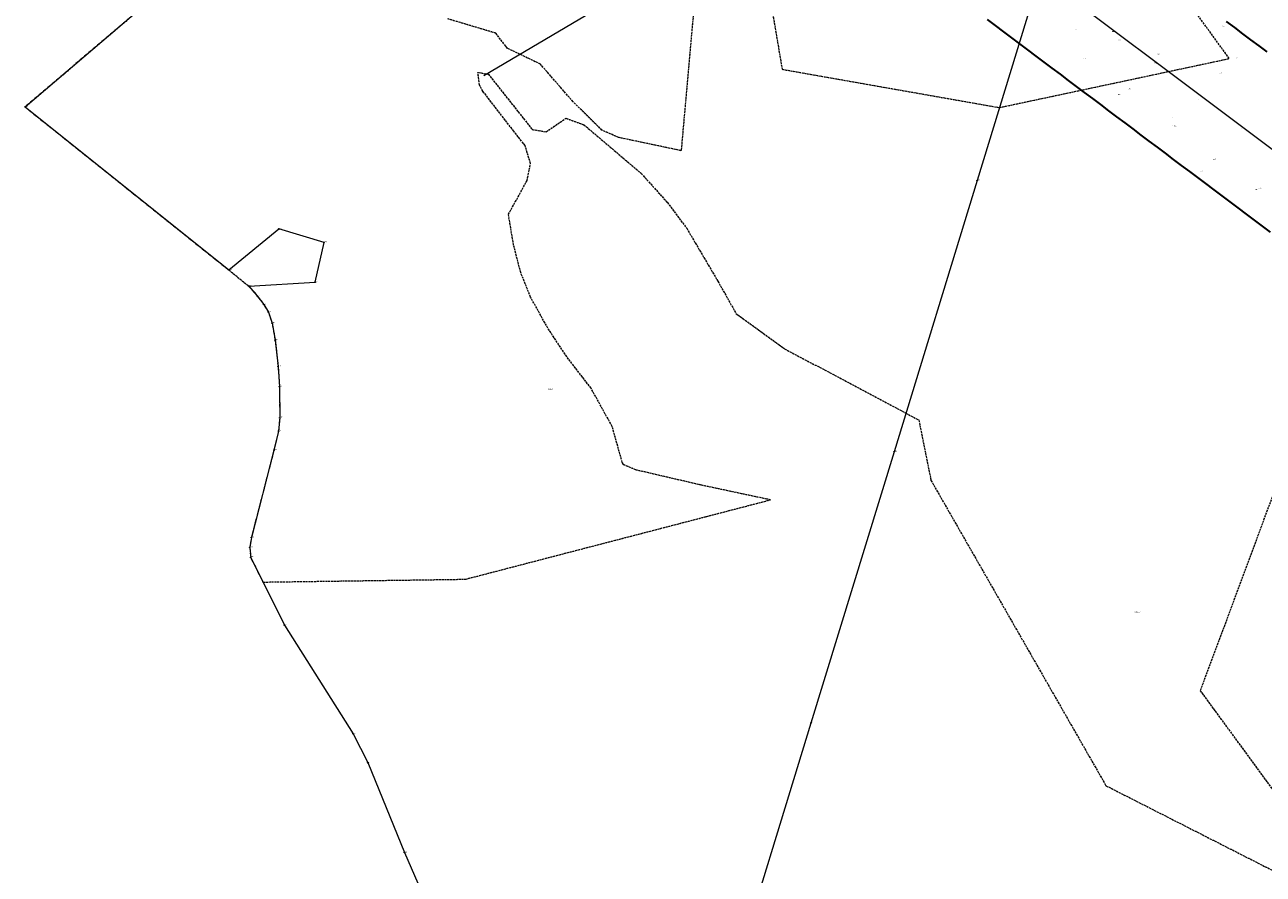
# Model space of a CAD drawing. Header units: metres. Extents: x 6524698 to 6533081, y 5883213 to 5896811.
# Tile 80 of 131: x 6527247 to 6528121, y 5891880 to 5892478. Entities that reach past the tile are written whole.
import ezdxf
from ezdxf.enums import TextEntityAlignment as Align

# ---------------------------------------------------------------- set-up
doc = ezdxf.new("R2010")
doc.units = ezdxf.units.M
for name, pattern in [('mapa zasadnicza$0$219-500', [0]), ('mapa zasadnicza$0$egkk-500', [2, 1.5, -0.5]), ('mapa zasadnicza$0$egug-500', [1, 0.5, -0.5]), ('mapa zasadnicza$0$suep_wn_500', [0])]:
    doc.linetypes.add(name, pattern=pattern)
for name, color, linetype in [('mapa zasadnicza$0$000 Inne (niezydentyfikowane)', 7, 'Continuous'), ('mapa zasadnicza$0$202-punkt graniczny', 7, 'Continuous'), ('mapa zasadnicza$0$202-punkt graniczny-Atr103', 7, 'Continuous'), ('mapa zasadnicza$0$211-numer działki ewidencyjnej', 7, 'Continuous'), ('mapa zasadnicza$0$217-kontur klasyfikacyjny', 7, 'Continuous'), ('mapa zasadnicza$0$218-kontur użytku gruntowego', 7, 'Continuous'), ('mapa zasadnicza$0$219-działka ewidencyjna', 7, 'Continuous'), ('mapa zasadnicza$0$pikieta naturalna', 7, 'Continuous'), ('mapa zasadnicza$0$pikieta naturalna-Atr2', 7, 'Continuous'), ('mapa zasadnicza$0$przewód elektroenergetyczny wysokiego napięcia', 7, 'Continuous'), ('mapa zasadnicza$0$przewód specjalny', 7, 'Continuous')]:
    doc.layers.add(name, color=color, linetype=linetype)
doc.styles.add('mapa zasadnicza$0$STANDARD', font='Working1250', dxfattribs={"width": 0.75})

# ---------------------------------------------------------------- blocks, each defined once
blk = doc.blocks.new('mapa zasadnicza$0$202')
at = {"color": 0, "linetype": 'Continuous', "lineweight": 0}
blk.add_circle((0, 0), 0.25, dxfattribs=at)
blk = doc.blocks.new('mapa zasadnicza$0$PW01')
at = {"linetype": 'Continuous', "lineweight": 13}
h = blk.add_hatch(color=0, dxfattribs=at)
edge = h.paths.add_edge_path()
edge.add_arc((0, 0), 0.045, 0, 360)

msp = doc.modelspace()

# ---------------------------------------------------------------- linework, layer by layer
at = {"layer": 'mapa zasadnicza$0$000 Inne (niezydentyfikowane)', "color": 7, "linetype": 'Continuous', "lineweight": 35, "flags": 128}
for points in [[(6528126.173, 5892332.249), (6528120.467, 5892336.546), (6528114.793, 5892340.82), (6528109.119, 5892345.08), (6528103.414, 5892349.363), (6528097.708, 5892353.646), (6528092.003, 5892357.929), (6528086.298, 5892362.211), (6528080.593, 5892366.494), (6528074.888, 5892370.777), (6528069.183, 5892375.06), (6528063.478, 5892379.343), (6528057.773, 5892383.626), (6528052.067, 5892387.909), (6528046.362, 5892392.192), (6528040.657, 5892396.475), (6528034.952, 5892400.758), (6528029.247, 5892405.04), (6528023.542, 5892409.323), (6528017.837, 5892413.606), (6528012.132, 5892417.889), (6528006.426, 5892422.172), (6528000.721, 5892426.455), (6527995.016, 5892430.738), (6527989.311, 5892435.021), (6527983.606, 5892439.304), (6527977.901, 5892443.587), (6527972.196, 5892447.869), (6527966.491, 5892452.152), (6527960.785, 5892456.435), (6527955.08, 5892460.718), (6527949.375, 5892465.001), (6527943.67, 5892469.284), (6527937.965, 5892473.567), (6527932.26, 5892477.85), (6527926.555, 5892482.133)], [(6528094.988, 5892480.73), (6528100.694, 5892476.447), (6528106.399, 5892472.164), (6528112.104, 5892467.882), (6528117.809, 5892463.599), (6528123.514, 5892459.316)]]:
    msp.add_lwpolyline(points, dxfattribs=at)
at = {"layer": 'mapa zasadnicza$0$217-kontur klasyfikacyjny', "color": 92, "linetype": 'mapa zasadnicza$0$egkk-500', "lineweight": 18, "flags": 128}
for points in [[(6527729.63, 5892605.06), (6527710.43, 5892389.73)], [(6527755.72, 5892600.29), (6527781.66, 5892447.09)], [(6528097.1, 5892454.66), (6528048.84, 5892521.06)], [(6527328.9, 5892489.61), (6527247.69, 5892420.55)], [(6527579.66, 5892472.56), (6527545.79, 5892482.65)], [(6527587.91, 5892461.85), (6527579.66, 5892472.56)], [(6527611.16, 5892450.72), (6527587.91, 5892461.85)], [(6527634.2, 5892424.2), (6527611.16, 5892450.72)], [(6527934.9, 5892420.11), (6528097.1, 5892454.66)], [(6527568.12, 5892436.16), (6527567.08, 5892444.89)], [(6527567.08, 5892444.89), (6527574.43, 5892443.67)], [(6527574.43, 5892443.67), (6527605.36, 5892404.7)], [(6527781.66, 5892447.09), (6527934.9, 5892420.11)], [(6527570.61, 5892431.56), (6527568.12, 5892436.16)], [(6527592.38, 5892403.43), (6527570.61, 5892431.56)], [(6527247.69, 5892420.55), (6527377.12, 5892317.05)], [(6527654.52, 5892404.21), (6527634.2, 5892424.2)], [(6527615.15, 5892403.02), (6527629.12, 5892412.57)], [(6527629.12, 5892412.57), (6527641.89, 5892407.98)], [(6527641.89, 5892407.98), (6527682.25, 5892373.72)], [(6527600.37, 5892393.28), (6527592.38, 5892403.43)], [(6527605.36, 5892404.7), (6527615.15, 5892403.02)], [(6527666.25, 5892399.05), (6527654.52, 5892404.21)], [(6527710.43, 5892389.73), (6527666.25, 5892399.05)], [(6527604.19, 5892380.67), (6527600.37, 5892393.28)], [(6527601.71, 5892368.6), (6527604.19, 5892380.67)], [(6527682.25, 5892373.72), (6527700.71, 5892353.19)], [(6527588.63, 5892344.87), (6527601.71, 5892368.6)], [(6527700.71, 5892353.19), (6527714.34, 5892335.03)], [(6527592.19, 5892323.5), (6527588.63, 5892344.87)], [(6527714.34, 5892335.03), (6527736.24, 5892297.86)], [(6527597.29, 5892303.79), (6527592.19, 5892323.5)], [(6527377.12, 5892317.05), (6527391.38, 5892305.65)], [(6527391.38, 5892305.65), (6527405.51, 5892294.22)], [(6527604.22, 5892286.55), (6527597.29, 5892303.79)], [(6527405.51, 5892294.22), (6527411.43, 5892287.31)], [(6527736.24, 5892297.86), (6527749.23, 5892274.85)], [(6527411.43, 5892287.31), (6527416.07, 5892281.26)], [(6527616.34, 5892264.72), (6527604.22, 5892286.55)], [(6527416.07, 5892281.26), (6527419.3, 5892275.95)], [(6527419.3, 5892275.95), (6527421.93, 5892268.18)], [(6527421.93, 5892268.18), (6527424.07, 5892256.2)], [(6527749.23, 5892274.85), (6527750.76, 5892273.74)], [(6527750.76, 5892273.74), (6527783.37, 5892250.14)], [(6527629.7, 5892244.56), (6527616.34, 5892264.72)], [(6527424.07, 5892256.2), (6527426.11, 5892237.68)], [(6527783.37, 5892250.14), (6527868.94, 5892204.82)], [(6527646.87, 5892222.29), (6527629.7, 5892244.56)], [(6527426.11, 5892237.68), (6527427.15, 5892223.41)], [(6527427.15, 5892223.41), (6527427.28, 5892201.49)], [(6527661.77, 5892195.39), (6527646.87, 5892222.29)], [(6528155.28, 5892220.6), (6528076.58, 5892009.14)], [(6527427.28, 5892201.49), (6527426.45, 5892192.13)], [(6527868.94, 5892204.82), (6527878.06, 5892199.98)], [(6527878.06, 5892199.98), (6527886.66, 5892157.34)], [(6527426.45, 5892192.13), (6527423.22, 5892178.66)], [(6527668.91, 5892170.03), (6527661.77, 5892195.39)], [(6527423.22, 5892178.66), (6527407.27, 5892117.07)], [(6527669.78, 5892168.44), (6527668.91, 5892170.03)], [(6527678.57, 5892164.7), (6527669.78, 5892168.44)], [(6527724.64, 5892154), (6527678.57, 5892164.7)], [(6527770.98, 5892144.13), (6527724.64, 5892154)], [(6527886.66, 5892157.34), (6528010.09, 5891942.16)], [(6527728.16, 5892131.87), (6527773.43, 5892143.64)], [(6527773.43, 5892143.64), (6527770.98, 5892144.13)], [(6527558.27, 5892087.69), (6527728.16, 5892131.87)], [(6527407.27, 5892117.07), (6527406.12, 5892110.13)], [(6527406.12, 5892110.13), (6527406.81, 5892103.02)], [(6527406.81, 5892103.02), (6527415.48, 5892085.67)], [(6527415.48, 5892085.67), (6527558.27, 5892087.69)], [(6528076.58, 5892009.14), (6528162.17, 5891892.21)], [(6528010.09, 5891942.16), (6528132.7, 5891879.87)]]:
    msp.add_lwpolyline(points, dxfattribs=at)
at = {"layer": 'mapa zasadnicza$0$218-kontur użytku gruntowego', "color": 3, "linetype": 'mapa zasadnicza$0$egug-500', "lineweight": 18, "flags": 128}
for points in [[(6527729.63, 5892605.06), (6527710.43, 5892389.73)], [(6527755.72, 5892600.29), (6527781.66, 5892447.09)], [(6528097.1, 5892454.66), (6528048.84, 5892521.06)], [(6527328.9, 5892489.61), (6527247.69, 5892420.55)], [(6527579.66, 5892472.56), (6527545.79, 5892482.65)], [(6527587.91, 5892461.85), (6527579.66, 5892472.56)], [(6527611.16, 5892450.72), (6527587.91, 5892461.85)], [(6527634.2, 5892424.2), (6527611.16, 5892450.72)], [(6527934.9, 5892420.11), (6528097.1, 5892454.66)], [(6527568.12, 5892436.16), (6527567.08, 5892444.89)], [(6527567.08, 5892444.89), (6527574.43, 5892443.67)], [(6527574.43, 5892443.67), (6527605.36, 5892404.7)], [(6527781.66, 5892447.09), (6527934.9, 5892420.11)], [(6527570.61, 5892431.56), (6527568.12, 5892436.16)], [(6527592.38, 5892403.43), (6527570.61, 5892431.56)], [(6527247.69, 5892420.55), (6527377.12, 5892317.05)], [(6527654.52, 5892404.21), (6527634.2, 5892424.2)], [(6527615.15, 5892403.02), (6527629.12, 5892412.57)], [(6527629.12, 5892412.57), (6527641.89, 5892407.98)], [(6527641.89, 5892407.98), (6527682.25, 5892373.72)], [(6527600.37, 5892393.28), (6527592.38, 5892403.43)], [(6527605.36, 5892404.7), (6527615.15, 5892403.02)], [(6527666.25, 5892399.05), (6527654.52, 5892404.21)], [(6527710.43, 5892389.73), (6527666.25, 5892399.05)], [(6527604.19, 5892380.67), (6527600.37, 5892393.28)], [(6527601.71, 5892368.6), (6527604.19, 5892380.67)], [(6527682.25, 5892373.72), (6527700.71, 5892353.19)], [(6527588.63, 5892344.87), (6527601.71, 5892368.6)], [(6527700.71, 5892353.19), (6527714.34, 5892335.03)], [(6527592.19, 5892323.5), (6527588.63, 5892344.87)], [(6527714.34, 5892335.03), (6527736.24, 5892297.86)], [(6527597.29, 5892303.79), (6527592.19, 5892323.5)], [(6527377.12, 5892317.05), (6527391.38, 5892305.65)], [(6527391.38, 5892305.65), (6527405.51, 5892294.22)], [(6527604.22, 5892286.55), (6527597.29, 5892303.79)], [(6527405.51, 5892294.22), (6527411.43, 5892287.31)], [(6527736.24, 5892297.86), (6527749.23, 5892274.85)], [(6527411.43, 5892287.31), (6527416.07, 5892281.26)], [(6527616.34, 5892264.72), (6527604.22, 5892286.55)], [(6527416.07, 5892281.26), (6527419.3, 5892275.95)], [(6527419.3, 5892275.95), (6527421.93, 5892268.18)], [(6527421.93, 5892268.18), (6527424.07, 5892256.2)], [(6527749.23, 5892274.85), (6527750.76, 5892273.74)], [(6527750.76, 5892273.74), (6527783.37, 5892250.14)], [(6527629.7, 5892244.56), (6527616.34, 5892264.72)], [(6527424.07, 5892256.2), (6527426.11, 5892237.68)], [(6527783.37, 5892250.14), (6527868.94, 5892204.82)], [(6527646.87, 5892222.29), (6527629.7, 5892244.56)], [(6527426.11, 5892237.68), (6527427.15, 5892223.41)], [(6527427.15, 5892223.41), (6527427.28, 5892201.49)], [(6527661.77, 5892195.39), (6527646.87, 5892222.29)], [(6528155.28, 5892220.6), (6528076.58, 5892009.14)], [(6527427.28, 5892201.49), (6527426.45, 5892192.13)], [(6527868.94, 5892204.82), (6527878.06, 5892199.98)], [(6527878.06, 5892199.98), (6527886.66, 5892157.34)], [(6527426.45, 5892192.13), (6527423.22, 5892178.66)], [(6527668.91, 5892170.03), (6527661.77, 5892195.39)], [(6527423.22, 5892178.66), (6527407.27, 5892117.07)], [(6527669.78, 5892168.44), (6527668.91, 5892170.03)], [(6527678.57, 5892164.7), (6527669.78, 5892168.44)], [(6527724.64, 5892154), (6527678.57, 5892164.7)], [(6527770.98, 5892144.13), (6527724.64, 5892154)], [(6527886.66, 5892157.34), (6528010.09, 5891942.16)], [(6527728.16, 5892131.87), (6527773.43, 5892143.64)], [(6527773.43, 5892143.64), (6527770.98, 5892144.13)], [(6527558.27, 5892087.69), (6527728.16, 5892131.87)], [(6527407.27, 5892117.07), (6527406.12, 5892110.13)], [(6527406.12, 5892110.13), (6527406.81, 5892103.02)], [(6527406.81, 5892103.02), (6527415.48, 5892085.67)], [(6527415.48, 5892085.67), (6527558.27, 5892087.69)], [(6528076.58, 5892009.14), (6528162.17, 5891892.21)], [(6528010.09, 5891942.16), (6528132.7, 5891879.87)]]:
    msp.add_lwpolyline(points, dxfattribs=at)
at = {"layer": 'mapa zasadnicza$0$219-działka ewidencyjna', "color": 7, "linetype": 'mapa zasadnicza$0$219-500', "lineweight": 18, "flags": 128}
for points in [[(6527977.78, 5892560.04), (6527919.18, 5892368.81)], [(6527247.69, 5892420.55), (6527328.9, 5892489.61)], [(6527247.69, 5892420.55), (6527391.38, 5892305.65)], [(6527919.18, 5892368.81), (6527860.59, 5892177.57)], [(6527391.38, 5892305.65), (6527426.62, 5892334.54)], [(6527458.56, 5892325.04), (6527426.62, 5892334.54)], [(6527452.24, 5892297.11), (6527458.56, 5892325.04)], [(6527405.51, 5892294.22), (6527452.24, 5892297.11)], [(6527405.51, 5892294.22), (6527411.43, 5892287.31)], [(6527411.43, 5892287.31), (6527416.07, 5892281.26)], [(6527416.07, 5892281.26), (6527419.3, 5892275.95)], [(6527419.3, 5892275.95), (6527421.93, 5892268.18)], [(6527421.93, 5892268.18), (6527424.07, 5892256.2)], [(6527424.07, 5892256.2), (6527426.11, 5892237.68)], [(6527426.11, 5892237.68), (6527427.15, 5892223.41)], [(6527427.15, 5892223.41), (6527427.28, 5892201.49)], [(6527427.28, 5892201.49), (6527426.45, 5892192.13)], [(6527426.45, 5892192.13), (6527423.22, 5892178.66)], [(6527423.22, 5892178.66), (6527407.27, 5892117.07)], [(6527860.59, 5892177.57), (6527801.98, 5891986.34)], [(6527407.27, 5892117.07), (6527406.12, 5892110.13)], [(6527406.12, 5892110.13), (6527406.81, 5892103.02)], [(6527406.81, 5892103.02), (6527430.63, 5892055.35)], [(6527430.63, 5892055.35), (6527479.08, 5891978.8)], [(6527479.08, 5891978.8), (6527489.43, 5891958.41)], [(6527801.98, 5891986.34), (6527743.37, 5891795.1)], [(6527489.43, 5891958.41), (6527515.35, 5891895.08)], [(6527515.35, 5891895.08), (6527545.21, 5891826.58)]]:
    msp.add_lwpolyline(points, dxfattribs=at)
at = {"layer": 'mapa zasadnicza$0$przewód elektroenergetyczny wysokiego napięcia', "color": 1, "linetype": 'mapa zasadnicza$0$suep_wn_500', "lineweight": 18, "flags": 128}
msp.add_lwpolyline([(6528143.39, 5892378.56), (6527920.59, 5892545.59)], dxfattribs=at)
at = {"layer": 'mapa zasadnicza$0$przewód specjalny', "color": 7, "linetype": 'Continuous', "lineweight": 18, "flags": 128}
msp.add_lwpolyline([(6527922.51, 5892621.88), (6527739, 5892541.48), (6527648.08, 5892487.86), (6527571.31, 5892442.38)], dxfattribs=at)

# ---------------------------------------------------------------- block references
at = {"layer": 'mapa zasadnicza$0$202-punkt graniczny', "color": 7, "linetype": 'Continuous', "lineweight": 18}
for p in [(6527247.69, 5892420.55), (6527919.18, 5892368.81), (6527426.62, 5892334.54), (6527458.56, 5892325.04), (6527391.38, 5892305.65), (6527405.51, 5892294.22), (6527452.24, 5892297.11), (6527411.43, 5892287.31), (6527416.07, 5892281.26), (6527419.3, 5892275.95), (6527421.93, 5892268.18), (6527424.07, 5892256.2), (6527426.11, 5892237.68), (6527427.15, 5892223.41), (6527427.28, 5892201.49), (6527426.45, 5892192.13), (6527423.22, 5892178.66), (6527860.59, 5892177.57), (6527406.12, 5892110.13), (6527407.27, 5892117.07), (6527406.81, 5892103.02), (6527430.63, 5892055.35), (6527479.08, 5891978.8), (6527801.98, 5891986.34), (6527489.43, 5891958.41), (6527515.35, 5891895.08)]:
    msp.add_blockref('mapa zasadnicza$0$202', p, dxfattribs=at)
at = {"layer": 'mapa zasadnicza$0$pikieta naturalna', "color": 7, "linetype": 'Continuous', "lineweight": 13}
for p in [(6528091.9, 5892477.1), (6527988.6, 5892475.1), (6528013.45, 5892473.97), (6528018.5, 5892467.4), (6527994.46, 5892454.94), (6528043.15, 5892451.54), (6528046.3, 5892457.3), (6528100.73, 5892455.01), (6528090.2, 5892444.1), (6528025.1, 5892433.67), (6528018.4, 5892428.7), (6528076.7, 5892426.36), (6528056.4, 5892412.8), (6528057.27, 5892407.22), (6528104.5, 5892404.6), (6528084.96, 5892383.77), (6528076.6, 5892374.8), (6528114.84, 5892362.44), (6528117.9, 5892362.8)]:
    msp.add_blockref('mapa zasadnicza$0$PW01', p, dxfattribs=at)

# ---------------------------------------------------------------- texts
at = {"layer": 'mapa zasadnicza$0$202-punkt graniczny-Atr103', "color": 7, "style": 'mapa zasadnicza$0$STANDARD', "width": 0.667}
for s, p in [('1710', (6527247.69, 5892420.55)), ('1793', (6527919.18, 5892368.81)), ('1799', (6527426.62, 5892334.54)), ('1798', (6527458.56, 5892325.04)), ('1711', (6527391.38, 5892305.65)), ('1712', (6527405.51, 5892294.22)), ('1797', (6527452.24, 5892297.11)), ('1713', (6527411.43, 5892287.31)), ('1714', (6527416.07, 5892281.26)), ('1715', (6527419.3, 5892275.95)), ('1716', (6527421.93, 5892268.18)), ('1717', (6527424.07, 5892256.2)), ('1718', (6527426.11, 5892237.68)), ('1719', (6527427.15, 5892223.41)), ('1720', (6527427.28, 5892201.49)), ('1721', (6527426.45, 5892192.13)), ('1722', (6527423.22, 5892178.66)), ('1794', (6527860.59, 5892177.57)), ('1724', (6527406.12, 5892110.13)), ('1723', (6527407.27, 5892117.07)), ('1725', (6527406.81, 5892103.02)), ('1726', (6527430.63, 5892055.35)), ('1727', (6527479.08, 5891978.8)), ('1795', (6527801.98, 5891986.34)), ('1728', (6527489.43, 5891958.41)), ('1729', (6527515.35, 5891895.08))]:
    msp.add_text(s, height=0.75, dxfattribs=at).set_placement(p)
at = {"layer": 'mapa zasadnicza$0$211-numer działki ewidencyjnej', "color": 7, "linetype": 'Continuous', "lineweight": 18, "style": 'mapa zasadnicza$0$STANDARD', "width": 0.79}
for s, p in [('536/9', (6527616.65, 5892222.13)), ('536/10', (6528030.23, 5892065.16))]:
    msp.add_text(s, height=1, dxfattribs=at).set_placement(p, align=Align.TOP_LEFT)
at = {"layer": 'mapa zasadnicza$0$pikieta naturalna-Atr2', "color": 7, "style": 'mapa zasadnicza$0$STANDARD', "width": 0.667}
for s, p in [('84.7', (6528092.1, 5892477.3)), ('83.7', (6527988.8, 5892475.3)), ('83.8', (6528014.34, 5892473.4)), ('83.8', (6528018.7, 5892467.6)), ('83.6', (6527995.17, 5892454.32)), ('83.8', (6528044.22, 5892451.02)), ('83.9', (6528046.5, 5892457.5)), ('84.4', (6528101.68, 5892454.53)), ('84.1', (6528090.4, 5892444.3)), ('83.6', (6528026.07, 5892433.04)), ('83.5', (6528018.6, 5892428.9)), ('83.7', (6528074.18, 5892425.25)), ('83.6', (6528056.6, 5892413)), ('83.6', (6528058.05, 5892406.56)), ('83.7', (6528104.7, 5892404.8)), ('83.5', (6528085.84, 5892383.25)), ('83.3', (6528076.8, 5892375)), ('83.6', (6528118.1, 5892363)), ('83.4', (6528115.68, 5892361.99))]:
    msp.add_text(s, height=0.75, dxfattribs=at).set_placement(p)

doc.saveas('drawing.dxf')
